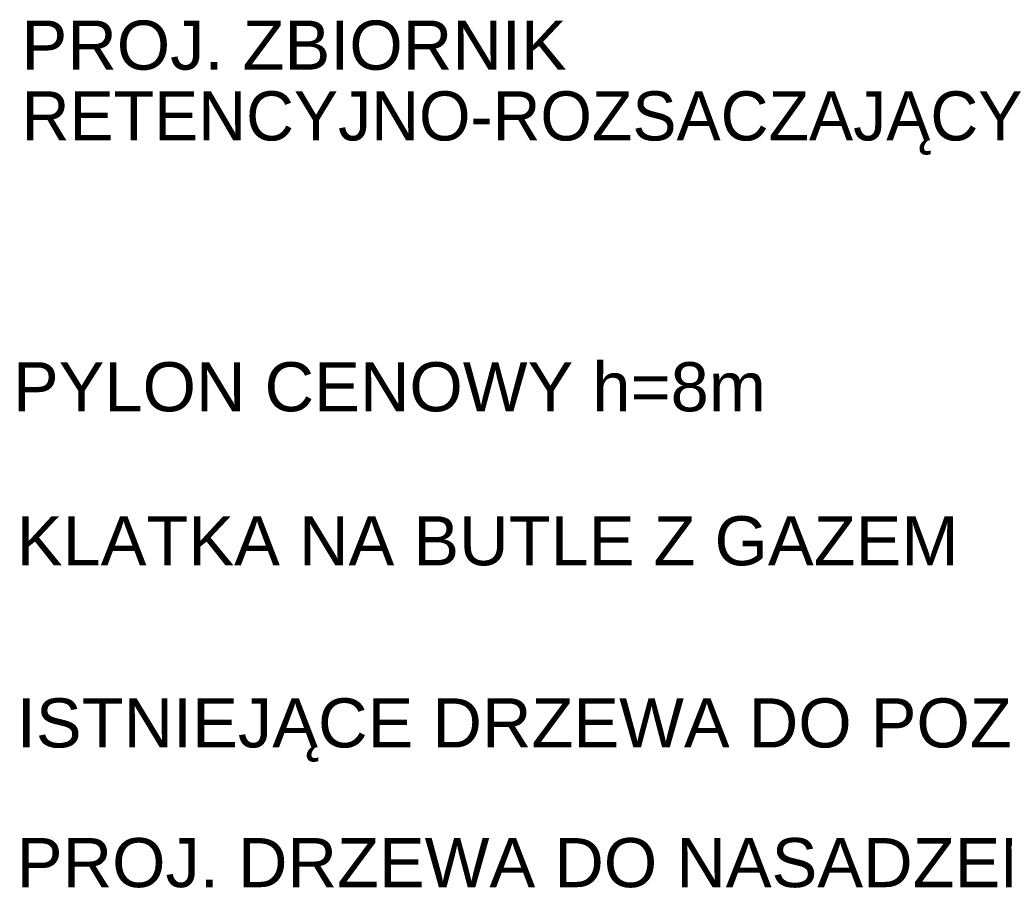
# Model space of a CAD drawing. Header units: metres. Extents: x 7472034 to 8439876, y 5890181 to 5961460.
# Tile 197 of 202: x 8439624 to 8439641, y 5890420 to 5890436. Entities that reach past the tile are written whole.
import ezdxf
from ezdxf.enums import TextEntityAlignment as Align

# ---------------------------------------------------------------- set-up
doc = ezdxf.new("R2010")
doc.units = ezdxf.units.M
doc.header["$MEASUREMENT"] = 0
doc.layers.add('ZAG-OPIS_020', color=7, linetype='CONTINUOUS', lineweight=25)
doc.styles.add('ARIAL', font='arial.ttf')

msp = doc.modelspace()

# ---------------------------------------------------------------- texts
at = {"layer": 'ZAG-OPIS_020', "lineweight": 25, "style": 'ARIAL'}
for s, p in [('PROJ. ZBIORNIK', (8439623.671, 5890434.719)), ('RETENCYJNO-ROZSACZAJĄCY ', (8439623.671, 5890433.45))]:
    msp.add_text(s, height=0.88, dxfattribs=at).set_placement(p)
for s, p in [('PYLON CENOWY h=8m', (8439623.517, 5890429.036)), ('KLATKA NA BUTLE Z GAZEM', (8439623.587, 5890426.276)), ('ISTNIEJĄCE DRZEWA DO POZOSTAWIENIA', (8439623.587, 5890423.012)), ('PROJ. DRZEWA DO NASADZENIA SZT.3 (ŚWIERK SREBRNY)', (8439623.587, 5890420.508))]:
    msp.add_text(s, height=0.88, dxfattribs=at).set_placement(p, align=Align.MIDDLE_LEFT)

doc.saveas('drawing.dxf')
